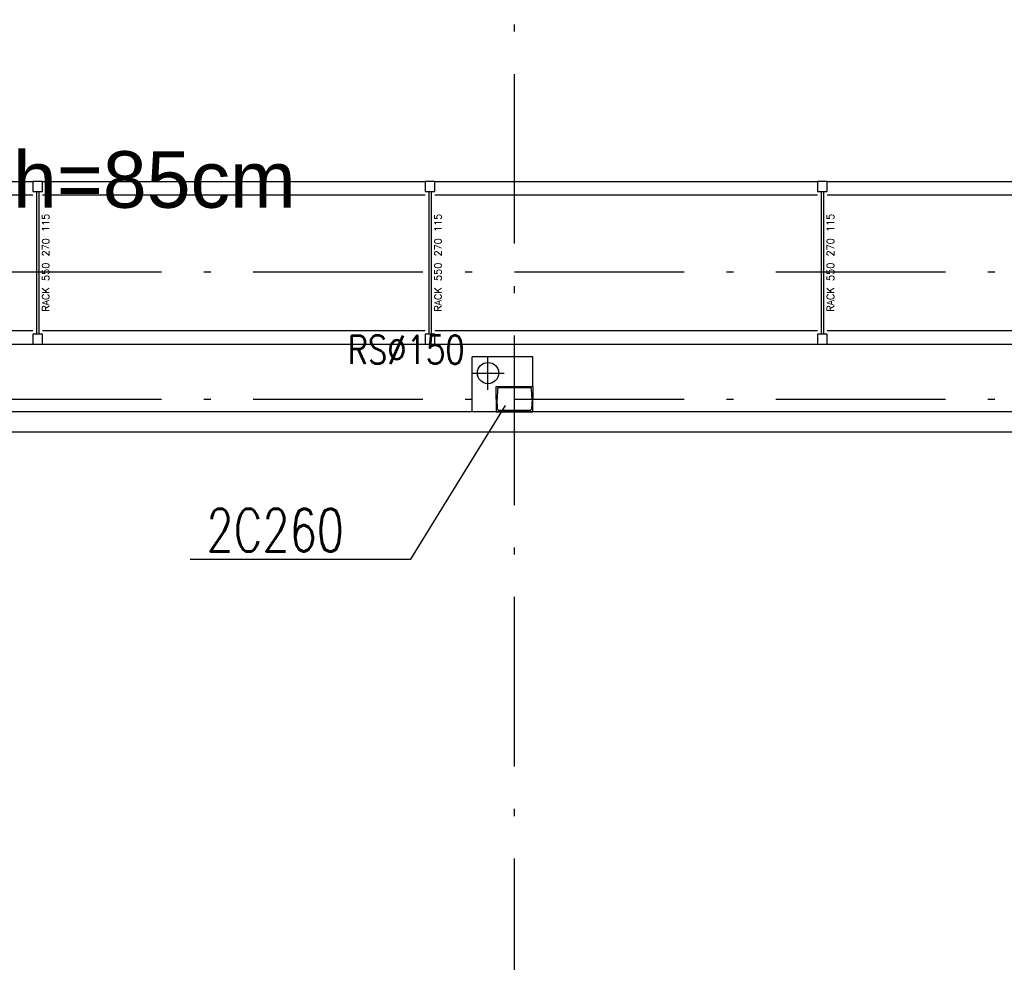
# Model space of a CAD drawing. Extents: x 153948 to 285449, y -89387 to -60195.
# Tile 67 of 100: x 259210 to 259907, y -86078 to -85411. Entities that reach past the tile are written whole.
import ezdxf
from ezdxf.enums import TextEntityAlignment as Align

# ---------------------------------------------------------------- set-up
doc = ezdxf.new("R2010")
doc.units = 0
doc.header["$LTSCALE"] = 100
doc.header["$MEASUREMENT"] = 0
doc.header["$PDMODE"] = 1
doc.linetypes.add('ACAD_ISO10W100', pattern=[18.5, 12, -3, 0.5, -3])
doc.layers.get('0').update_dxf_attribs({"linetype": 'CONTINUOUS'})
doc.layers.get('DEFPOINTS').update_dxf_attribs({"linetype": 'CONTINUOUS'})
for name, color, linetype in [('1', 2, 'CONTINUOUS'), ('_INST OPIS', 7, 'CONTINUOUS'), ('K-STA', 2, 'CONTINUOUS'), ('OSIE', 8, 'ACAD_ISO10W100'), ('R-----OP', 2, 'CONTINUOUS'), ('RS REGAŁY', 7, 'CONTINUOUS'), ('RYNNY', 2, 'CONTINUOUS'), ('SCIANY-GK', 11, 'CONTINUOUS'), ('TEXT', 11, 'CONTINUOUS'), ('WYMIARY', 1, 'CONTINUOUS')]:
    doc.layers.add(name, color=color, linetype=linetype)
doc.layers.add('PANELE', color=3, linetype='CONTINUOUS', lineweight=30)
doc.styles.add('DYBY-NORMALNY-0-8-N', font='ROMANS.SHX', dxfattribs={"width": 0.8})
doc.styles.add('instalacje', font='arial.ttf', dxfattribs={"height": 40})
doc.styles.get("Standard").update_dxf_attribs({"font": 'txt.shx'})
doc.styles.add('STYLE2', font='isocp.shx', dxfattribs={"width": 0.8})
doc.styles.add('TXT3', font='SIMPLEX.SHX', dxfattribs={"width": 0.75, "height": 40})
doc.dimstyles.new('KRESKI_100', dxfattribs={"dimscale": 20, "dimtxt": 2.2, "dimasz": 1.5, "dimexe": 1.5, "dimexo": 1.5, "dimgap": 0.6, "dimtad": 1, "dimdec": 1, "dimrnd": 0.5, "dimdsep": 46, "dimtxsty": 'STYLE2', "dimblk1": 'ARCHTICK', "dimblk2": 'ARCHTICK', "dimsah": 1, "dimcen": 2.5, "dimdle": 1.5, "dimclrd": 10, "dimclre": 10, "dimclrt": 15, "dimadec": 0, "dimazin": 0, "dimtfac": 1, "dimtdec": 1, "dimtmove": 1, "dimatfit": 3, "dimldrblk": 'ARCHTICK', "dimfxl": 1.5, "dimfxlon": 1, "dimtolj": 1, "dimtzin": 0, "dimarcsym": 0})

# ---------------------------------------------------------------- blocks, each defined once
blk = doc.blocks.new('SC260X2')
at = {"layer": '1'}
for points in [[(-13, 9), (-13, 0), (-12.4, 0), (-12.08, 6.99, -0.401015), (-11.08, 7.95), (11.08, 7.95, -0.401015), (12.08, 6.99), (12.4, 0), (13, 0), (13, 9)], [(-13, -9), (-13, 0), (-12.4, 0), (-12.08, -6.99, 0.401015), (-11.08, -7.95), (11.08, -7.95, 0.401015), (12.08, -6.99), (12.4, 0), (13, 0), (13, -9)]]:
    blk.add_lwpolyline(points, format="xyb", close=True, dxfattribs=at)
blk = doc.blocks.new('_ARCHTICK')
at = {"color": 0, "linetype": 'ByBlock', "const_width": 0.15}
blk.add_lwpolyline([(-0.5, -0.5), (0.5, 0.5)], dxfattribs=at)
blk = doc.blocks.new('*D20')
at = {"layer": 'DEFPOINTS', "color": 0, "ltscale": 0.1, "transparency": 16777216}
for p in [(248692.9, -85703.05), (260307.9, -85703.05), (260307.9, -86729.04)]:
    blk.add_point(p, dxfattribs=at)
at = {"layer": 'WYMIARY', "color": 10, "lineweight": -2, "ltscale": 0.1, "transparency": 16777216}
for p, q in [((248692.9, -86699.04), (248692.9, -86759.04)), ((260307.9, -86699.04), (260307.9, -86759.04)), ((248662.9, -86729.04), (260337.9, -86729.04))]:
    blk.add_line(p, q, dxfattribs=at)
at = {"layer": 'WYMIARY', "color": 10, "lineweight": -2, "ltscale": 0.1, "transparency": 16777216, "xscale": 30, "yscale": 30, "zscale": 30, "rotation": 180}
blk.add_blockref('_ARCHTICK', (248692.9, -86729.04), dxfattribs=at)
at = {"layer": 'WYMIARY', "color": 10, "lineweight": -2, "ltscale": 0.1, "transparency": 16777216, "xscale": 30, "yscale": 30, "zscale": 30}
blk.add_blockref('_ARCHTICK', (260307.9, -86729.04), dxfattribs=at)
at = {"layer": 'WYMIARY', "color": 15, "ltscale": 0.1, "transparency": 16777216, "insert": (254500.4, -86695.04), "char_height": 44, "attachment_point": 5, "style": 'STYLE2'}
blk.add_mtext('\\A1;11615', dxfattribs=at)
blk = doc.blocks.new('*D33')
at = {"layer": 'DEFPOINTS', "color": 0, "ltscale": 0.1, "transparency": 16777216}
for p in [(260307.9, -85703.05), (258370.4, -86301.85), (260307.9, -86649.04)]:
    blk.add_point(p, dxfattribs=at)
at = {"layer": 'WYMIARY', "color": 10, "lineweight": -2, "ltscale": 0.1, "transparency": 16777216}
for p, q in [((258370.4, -86619.04), (258370.4, -86679.04)), ((260307.9, -86619.04), (260307.9, -86679.04)), ((258340.4, -86649.04), (260337.9, -86649.04))]:
    blk.add_line(p, q, dxfattribs=at)
at = {"layer": 'WYMIARY', "color": 10, "lineweight": -2, "ltscale": 0.1, "transparency": 16777216, "xscale": 30, "yscale": 30, "zscale": 30, "rotation": 180}
blk.add_blockref('_ARCHTICK', (258370.4, -86649.04), dxfattribs=at)
at = {"layer": 'WYMIARY', "color": 10, "lineweight": -2, "ltscale": 0.1, "transparency": 16777216, "xscale": 30, "yscale": 30, "zscale": 30}
blk.add_blockref('_ARCHTICK', (260307.9, -86649.04), dxfattribs=at)
at = {"layer": 'WYMIARY', "color": 15, "ltscale": 0.1, "transparency": 16777216, "insert": (259339.15, -86615.04), "char_height": 44, "attachment_point": 5, "style": 'STYLE2'}
blk.add_mtext('\\A1;1937.5', dxfattribs=at)
blk = doc.blocks.new('*D40')
at = {"layer": 'DEFPOINTS', "color": 0, "ltscale": 0.1, "transparency": 16777216}
for p in [(255925.4, -85703.05), (260307.9, -85703.05), (260307.9, -86569.04)]:
    blk.add_point(p, dxfattribs=at)
at = {"layer": 'WYMIARY', "color": 10, "lineweight": -2, "ltscale": 0.1, "transparency": 16777216}
for p, q in [((255925.4, -86539.04), (255925.4, -86599.04)), ((260307.9, -86539.04), (260307.9, -86599.04)), ((255895.4, -86569.04), (260337.9, -86569.04))]:
    blk.add_line(p, q, dxfattribs=at)
at = {"layer": 'WYMIARY', "color": 10, "lineweight": -2, "ltscale": 0.1, "transparency": 16777216, "xscale": 30, "yscale": 30, "zscale": 30, "rotation": 180}
blk.add_blockref('_ARCHTICK', (255925.4, -86569.04), dxfattribs=at)
at = {"layer": 'WYMIARY', "color": 10, "lineweight": -2, "ltscale": 0.1, "transparency": 16777216, "xscale": 30, "yscale": 30, "zscale": 30}
blk.add_blockref('_ARCHTICK', (260307.9, -86569.04), dxfattribs=at)
at = {"layer": 'WYMIARY', "color": 15, "ltscale": 0.1, "transparency": 16777216, "insert": (258116.65, -86535.04), "char_height": 44, "attachment_point": 5, "style": 'STYLE2'}
blk.add_mtext('\\A1;4382.5', dxfattribs=at)
blk = doc.blocks.new('RACK 550 270 115')
at = {"color": 6}
for p, q in [((7, 115), (277.8, 115)), ((2.75, 108), (2.75, 7)), ((4.25, 108), (4.25, 7)), ((7, 105.5), (277.8, 105.5)), ((7, 9.5), (277.8, 9.5)), ((7, 0), (277.8, 0))]:
    blk.add_line(p, q, dxfattribs=at)
for points in [[(0, 108), (7, 108), (7, 115), (0, 115)], [(0, 0), (7, 0), (7, 7), (0, 7)]]:
    blk.add_lwpolyline(points, close=True, dxfattribs=at)
at = {"color": 6, "insert": (9.25, 57.5), "char_height": 5, "width": 101, "attachment_point": 5, "rotation": 90}
blk.add_mtext('RACK 550 270 115', dxfattribs=at)

msp = doc.modelspace()

# ---------------------------------------------------------------- linework, layer by layer
at = {"layer": 'OSIE', "ltscale": 0.1}
for p, q in [((259560.4, -86679.55), (259560.4, -73374.65)), ((247720.4, -85589.55), (263229.19, -85589.55)), ((259541.54, -85672.89), (259541.54, -85650.09)), ((259552.94, -85661.49), (259530.15, -85661.49)), ((247720.4, -85679.55), (263229.19, -85679.55))]:
    msp.add_line(p, q, dxfattribs=at)
at = {"layer": 'PANELE', "ltscale": 0.5}
for p, q in [((260290.4, -85688.55), (255925.4, -85688.55)), ((260307.9, -85703.05), (255925.4, -85703.05))]:
    msp.add_line(p, q, dxfattribs=at)
at = {"layer": 'RYNNY', "ltscale": 0.1}
msp.add_circle((259541.54, -85661.13), 7.5, dxfattribs=at)
at = {"layer": 'SCIANY-GK', "ltscale": 0.1}
for p, q in [((259573.4, -85649.55), (259530.4, -85649.55)), ((259530.4, -85688.55), (259530.4, -85649.55)), ((259573.4, -85670.55), (259573.4, -85649.55))]:
    msp.add_line(p, q, dxfattribs=at)
at = {"layer": 'TEXT'}
for p, q in [((259486.99, -85792.74), (259553.86, -85684.05)), ((259330.8, -85792.74), (259486.99, -85792.74))]:
    msp.add_line(p, q, dxfattribs=at)

# ---------------------------------------------------------------- block references
at = {"layer": 'K-STA', "ltscale": 0.5, "xscale": -1}
msp.add_blockref('SC260X2', (259560.4, -85679.55), dxfattribs=at)
at = {"layer": 'RS REGAŁY'}
for p in [(258941.4, -85640.59), (259219.2, -85640.59), (259497, -85640.59), (259774.8, -85640.59)]:
    msp.add_blockref('RACK 550 270 115', p, dxfattribs=at)

# ---------------------------------------------------------------- texts
at = {"layer": '_INST OPIS', "ltscale": 0.1, "style": 'instalacje'}
msp.add_text('do zamontowania w półceregału h=85cm', height=40, dxfattribs=at).set_placement((258391.36, -85544.17))
at = {"layer": 'R-----OP', "color": 2, "style": 'DYBY-NORMALNY-0-8-N', "width": 0.8}
msp.add_text('RS%%c150', height=20, dxfattribs=at).set_placement((259483.57, -85644.58), align=Align.MIDDLE)
at = {"layer": 'TEXT', "style": 'TXT3', "width": 0.75}
msp.add_text('2C260', height=30, dxfattribs=at).set_placement((259342.25, -85787.28))

# ---------------------------------------------------------------- dimensions: what is measured, and where the dimension line sits
at = {"layer": 'WYMIARY', "ltscale": 0.1}
for base, p1, picture, middle in [((260307.9, -86729.04), (248692.9, -85703.05), '*D20', (254500.4, -86695.04)), ((260307.9, -86569.04), (255925.4, -85703.05), '*D40', (258116.65, -86535.04)), ((260307.9, -86649.04), (258370.4, -86301.85), '*D33', (259339.15, -86615.04))]:
    dim = msp.add_linear_dim(base=base, p1=p1, p2=(260307.9, -85703.05), dimstyle='KRESKI_100', dxfattribs=at)
    dim.commit()
    dim.dimension.update_dxf_attribs({"geometry": picture, "text_midpoint": middle})

doc.saveas('drawing.dxf')
